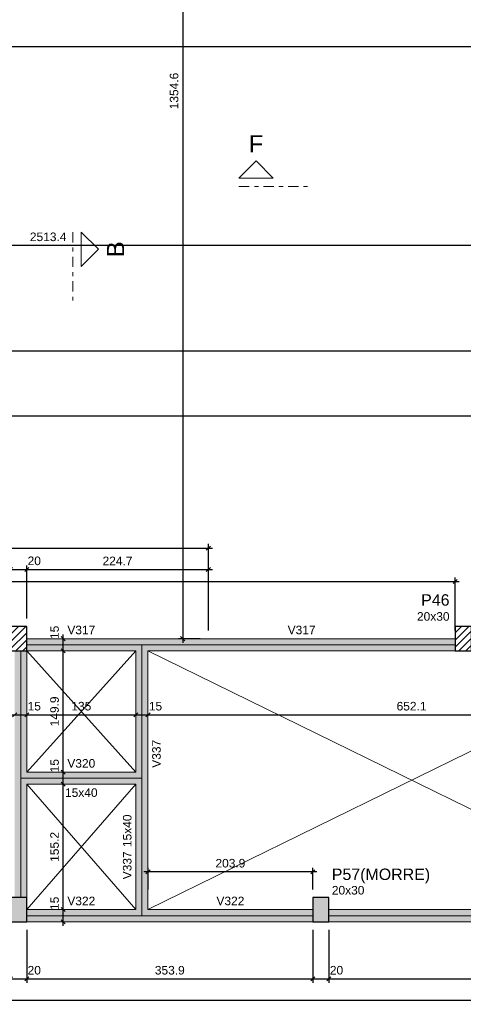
# Model space of a CAD drawing. Header units: millimetres. Extents: x 0 to 119, y 0 to 84.
# Tile 25 of 38: x 58 to 69, y 24 to 49. Entities that reach past the tile are written whole.
import ezdxf

# ---------------------------------------------------------------- set-up
doc = ezdxf.new("R2010")
doc.units = ezdxf.units.MM
doc.header["$MEASUREMENT"] = 0
doc.linetypes.add('DASHDOT', pattern=[2.54, 1.27, -0.635, 0, -0.635])
doc.linetypes.add('NULL', pattern=[0])
doc.layers.get('0').update_dxf_attribs({"lineweight": 18})
for name, color, linetype, lineweight in [('FO-Aberturas', 7, 'Continuous', 5), ('FO-Cortes', 9, 'DASHDOT', 5), ('FO-Cotas', 5, 'Continuous', 5), ('FO-Eixos', 5, 'Continuous', 5), ('FO-Hachura pilar que morre', 106, 'Continuous', 5), ('FO-Hachura pilar que passa', 19, 'Continuous', 5), ('FO-Hachura viga', 43, 'Continuous', 5), ('FO-Pilares', 4, 'Continuous', 30), ('FO-Textos das vigas', 7, 'Continuous', 5), ('FO-Textos dos pilares', 7, 'Continuous', 5), ('FO-Vigas', 1, 'Continuous', 20)]:
    doc.layers.add(name, color=color, linetype=linetype, lineweight=lineweight)
doc.styles.add('Arial', font='txt')
doc.dimstyles.new('UM_50.000000', dxfattribs={"dimtxt": 0.18, "dimasz": 0.1, "dimexe": 0.1, "dimexo": 0.2, "dimgap": 0, "dimtad": 1, "dimtih": 1, "dimtoh": 1, "dimdec": 1, "dimlfac": 50, "dimzin": 0, "dimdsep": 46, "dimtxsty": 'Standard', "dimcen": 0.09, "dimdle": 0.1, "dimadec": 1, "dimazin": 2, "dimtfac": 1, "dimtdec": 4, "dimtofl": 0, "dimtmove": 0, "dimatfit": 3, "dimfxl": 1, "dimtolj": 1, "dimarcsym": 0})

# ---------------------------------------------------------------- blocks, each defined once
blk = doc.blocks.new('_Oblique')
at = {"color": 0, "linetype": 'ByBlock', "lineweight": -2}
blk.add_line((-0.5, -0.5), (0.5, 0.5), dxfattribs=at)
blk = doc.blocks.new('*D20')
at = {"layer": 'Defpoints', "color": 0}
for p in [(58.348, 34.986), (57.948, 33.574), (58.348, 33.574)]:
    blk.add_point(p, dxfattribs=at)
at = {"layer": 'FO-Cotas', "color": 0, "lineweight": -2}
for p, q in [((57.948, 33.774), (57.948, 35.086)), ((58.348, 33.774), (58.348, 35.086)), ((57.848, 34.986), (58.448, 34.986))]:
    blk.add_line(p, q, dxfattribs=at)
at = {"layer": 'FO-Cotas', "color": 0, "lineweight": -2, "xscale": 0.1, "yscale": 0.1, "zscale": 0.1, "rotation": 180}
blk.add_blockref('_Oblique', (57.948, 34.986), dxfattribs=at)
at = {"layer": 'FO-Cotas', "color": 0, "lineweight": -2, "xscale": 0.1, "yscale": 0.1, "zscale": 0.1}
blk.add_blockref('_Oblique', (58.348, 34.986), dxfattribs=at)
at = {"layer": 'FO-Cotas', "color": 7, "insert": (58.533, 35.198), "char_height": 0.2118, "attachment_point": 5, "rotation": 0.0057, "style": 'Arial'}
blk.add_mtext('\\A1;20', dxfattribs=at)
blk = doc.blocks.new('*D21')
at = {"layer": 'Defpoints', "color": 0}
for p in [(62.841, 34.986), (58.348, 33.574), (62.841, 33.274)]:
    blk.add_point(p, dxfattribs=at)
at = {"layer": 'FO-Cotas', "color": 0, "lineweight": -2}
for p, q in [((58.348, 33.774), (58.348, 35.086)), ((62.841, 33.474), (62.841, 35.086)), ((58.248, 34.986), (62.941, 34.986))]:
    blk.add_line(p, q, dxfattribs=at)
at = {"layer": 'FO-Cotas', "color": 0, "lineweight": -2, "xscale": 0.1, "yscale": 0.1, "zscale": 0.1, "rotation": 180}
blk.add_blockref('_Oblique', (58.348, 34.986), dxfattribs=at)
at = {"layer": 'FO-Cotas', "color": 0, "lineweight": -2, "xscale": 0.1, "yscale": 0.1, "zscale": 0.1}
blk.add_blockref('_Oblique', (62.841, 34.986), dxfattribs=at)
at = {"layer": 'FO-Cotas', "color": 7, "insert": (60.594, 35.198), "char_height": 0.2118, "attachment_point": 5, "rotation": 0.0057, "style": 'Arial'}
blk.add_mtext('\\A1;224.7', dxfattribs=at)
blk = doc.blocks.new('*D23')
at = {"layer": 'Defpoints', "color": 0}
for p in [(28.054, 34.686), (68.95, 34.686), (68.95, 33.274)]:
    blk.add_point(p, dxfattribs=at)
at = {"layer": 'FO-Cotas', "color": 0, "lineweight": -2}
for p, q in [((27.954, 34.686), (69.05, 34.686)), ((68.95, 33.474), (68.95, 34.786))]:
    blk.add_line(p, q, dxfattribs=at)
at = {"layer": 'FO-Cotas', "color": 0, "lineweight": -2, "xscale": 0.1, "yscale": 0.1, "zscale": 0.1}
for p, rotation in [((28.054, 34.686), 179.9999999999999), ((68.95, 34.686), 359.9999999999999)]:
    blk.add_blockref('_Oblique', p, dxfattribs=dict(at, rotation=rotation))
at = {"layer": 'FO-Cotas', "color": 7, "insert": (48.502, 34.898), "char_height": 0.2118, "attachment_point": 5, "style": 'Arial'}
blk.add_mtext('\\A1;2044.8', dxfattribs=at)
blk = doc.blocks.new('*D34')
at = {"layer": 'Defpoints', "color": 0}
for p in [(62.841, 35.516), (28.054, 34.986), (62.841, 33.274)]:
    blk.add_point(p, dxfattribs=at)
at = {"layer": 'FO-Cotas', "color": 0, "lineweight": -2}
for p, q in [((28.054, 35.186), (28.054, 35.616)), ((62.841, 33.474), (62.841, 35.616)), ((27.954, 35.516), (62.941, 35.516))]:
    blk.add_line(p, q, dxfattribs=at)
at = {"layer": 'FO-Cotas', "color": 0, "lineweight": -2, "xscale": 0.1, "yscale": 0.1, "zscale": 0.1, "rotation": 180}
blk.add_blockref('_Oblique', (28.054, 35.516), dxfattribs=at)
at = {"layer": 'FO-Cotas', "color": 0, "lineweight": -2, "xscale": 0.1, "yscale": 0.1, "zscale": 0.1}
blk.add_blockref('_Oblique', (62.841, 35.516), dxfattribs=at)
at = {"layer": 'FO-Cotas', "color": 7, "insert": (45.447, 35.728), "char_height": 0.2118, "attachment_point": 5, "rotation": 0.0057, "style": 'Arial'}
blk.add_mtext('\\A1;1739.4', dxfattribs=at)
blk = doc.blocks.new('*D47')
at = {"layer": 'Defpoints', "color": 0}
for p in [(57.948, 26.272), (58.348, 26.272), (58.348, 24.86)]:
    blk.add_point(p, dxfattribs=at)
at = {"layer": 'FO-Cotas', "color": 0, "lineweight": -2}
for p, q in [((57.948, 26.072), (57.948, 24.76)), ((58.348, 26.072), (58.348, 24.76)), ((57.848, 24.86), (58.448, 24.86))]:
    blk.add_line(p, q, dxfattribs=at)
at = {"layer": 'FO-Cotas', "color": 0, "lineweight": -2, "xscale": 0.1, "yscale": 0.1, "zscale": 0.1, "rotation": 180}
blk.add_blockref('_Oblique', (57.948, 24.86), dxfattribs=at)
at = {"layer": 'FO-Cotas', "color": 0, "lineweight": -2, "xscale": 0.1, "yscale": 0.1, "zscale": 0.1}
blk.add_blockref('_Oblique', (58.348, 24.86), dxfattribs=at)
at = {"layer": 'FO-Cotas', "color": 7, "insert": (58.533, 25.072), "char_height": 0.2118, "attachment_point": 5, "rotation": 0.0057, "style": 'Arial'}
blk.add_mtext('\\A1;20', dxfattribs=at)
blk = doc.blocks.new('*D48')
at = {"layer": 'Defpoints', "color": 0}
for p in [(58.348, 26.272), (65.426, 26.272), (65.426, 24.86)]:
    blk.add_point(p, dxfattribs=at)
at = {"layer": 'FO-Cotas', "color": 0, "lineweight": -2}
for p, q in [((58.348, 26.072), (58.348, 24.76)), ((65.426, 26.072), (65.426, 24.76)), ((58.248, 24.86), (65.526, 24.86))]:
    blk.add_line(p, q, dxfattribs=at)
at = {"layer": 'FO-Cotas', "color": 0, "lineweight": -2, "xscale": 0.1, "yscale": 0.1, "zscale": 0.1, "rotation": 180}
blk.add_blockref('_Oblique', (58.348, 24.86), dxfattribs=at)
at = {"layer": 'FO-Cotas', "color": 0, "lineweight": -2, "xscale": 0.1, "yscale": 0.1, "zscale": 0.1}
blk.add_blockref('_Oblique', (65.426, 24.86), dxfattribs=at)
at = {"layer": 'FO-Cotas', "color": 7, "insert": (61.887, 25.072), "char_height": 0.2118, "attachment_point": 5, "style": 'Arial'}
blk.add_mtext('\\A1;353.9', dxfattribs=at)
blk = doc.blocks.new('*D49')
at = {"layer": 'Defpoints', "color": 0}
for p in [(65.426, 26.272), (65.826, 26.272), (65.826, 24.86)]:
    blk.add_point(p, dxfattribs=at)
at = {"layer": 'FO-Cotas', "color": 0, "lineweight": -2}
for p, q in [((65.426, 26.072), (65.426, 24.76)), ((65.826, 26.072), (65.826, 24.76)), ((65.326, 24.86), (65.926, 24.86))]:
    blk.add_line(p, q, dxfattribs=at)
at = {"layer": 'FO-Cotas', "color": 0, "lineweight": -2, "xscale": 0.1, "yscale": 0.1, "zscale": 0.1, "rotation": 180}
blk.add_blockref('_Oblique', (65.426, 24.86), dxfattribs=at)
at = {"layer": 'FO-Cotas', "color": 0, "lineweight": -2, "xscale": 0.1, "yscale": 0.1, "zscale": 0.1}
blk.add_blockref('_Oblique', (65.826, 24.86), dxfattribs=at)
at = {"layer": 'FO-Cotas', "color": 7, "insert": (66.012, 25.072), "char_height": 0.2118, "attachment_point": 5, "rotation": 0.0057, "style": 'Arial'}
blk.add_mtext('\\A1;20', dxfattribs=at)
blk = doc.blocks.new('*D50')
at = {"layer": 'Defpoints', "color": 0}
for p in [(65.826, 26.272), (74.29, 26.272), (74.29, 24.86)]:
    blk.add_point(p, dxfattribs=at)
at = {"layer": 'FO-Cotas', "color": 0, "lineweight": -2}
for p, q in [((65.826, 26.072), (65.826, 24.76)), ((74.29, 26.072), (74.29, 24.76)), ((65.726, 24.86), (74.39, 24.86))]:
    blk.add_line(p, q, dxfattribs=at)
at = {"layer": 'FO-Cotas', "color": 0, "lineweight": -2, "xscale": 0.1, "yscale": 0.1, "zscale": 0.1, "rotation": 180}
blk.add_blockref('_Oblique', (65.826, 24.86), dxfattribs=at)
at = {"layer": 'FO-Cotas', "color": 0, "lineweight": -2, "xscale": 0.1, "yscale": 0.1, "zscale": 0.1}
blk.add_blockref('_Oblique', (74.29, 24.86), dxfattribs=at)
at = {"layer": 'FO-Cotas', "color": 7, "insert": (70.058, 25.072), "char_height": 0.2118, "attachment_point": 5, "rotation": 0.0057, "style": 'Arial'}
blk.add_mtext('\\A1;423.2', dxfattribs=at)
blk = doc.blocks.new('*D54')
at = {"layer": 'Defpoints', "color": 0}
for p in [(15.31, 33.857), (84.611, 26.272), (84.611, 24.331)]:
    blk.add_point(p, dxfattribs=at)
at = {"layer": 'FO-Cotas', "color": 0, "lineweight": -2}
for p, q in [((15.31, 33.657), (15.31, 24.231)), ((84.611, 26.072), (84.611, 24.231)), ((15.21, 24.331), (84.711, 24.331))]:
    blk.add_line(p, q, dxfattribs=at)
at = {"layer": 'FO-Cotas', "color": 0, "lineweight": -2, "xscale": 0.1, "yscale": 0.1, "zscale": 0.1, "rotation": 180}
blk.add_blockref('_Oblique', (15.31, 24.331), dxfattribs=at)
at = {"layer": 'FO-Cotas', "color": 0, "lineweight": -2, "xscale": 0.1, "yscale": 0.1, "zscale": 0.1}
blk.add_blockref('_Oblique', (84.611, 24.331), dxfattribs=at)
at = {"layer": 'FO-Cotas', "color": 7, "insert": (49.961, 24.542), "char_height": 0.2118, "attachment_point": 5, "style": 'Arial'}
blk.add_mtext('\\A1;3465', dxfattribs=at)
blk = doc.blocks.new('*D116')
at = {"layer": 'Defpoints', "color": 0}
for p in [(58.048, 31.391), (58.348, 31.391), (58.348, 31.391)]:
    blk.add_point(p, dxfattribs=at)
at = {"layer": 'FO-Cotas', "color": 0, "lineweight": -2}
blk.add_line((57.948, 31.391), (58.448, 31.391), dxfattribs=at)
at = {"layer": 'FO-Cotas', "color": 0, "lineweight": -2, "xscale": 0.1, "yscale": 0.1, "zscale": 0.1, "rotation": 180}
blk.add_blockref('_Oblique', (58.048, 31.391), dxfattribs=at)
at = {"layer": 'FO-Cotas', "color": 0, "lineweight": -2, "xscale": 0.1, "yscale": 0.1, "zscale": 0.1}
blk.add_blockref('_Oblique', (58.348, 31.391), dxfattribs=at)
at = {"layer": 'FO-Cotas', "color": 7, "insert": (58.533, 31.603), "char_height": 0.2118, "attachment_point": 5, "rotation": 0.0057, "style": 'Arial'}
blk.add_mtext('\\A1;15', dxfattribs=at)
blk = doc.blocks.new('*D117')
at = {"layer": 'Defpoints', "color": 0}
for p in [(58.348, 31.391), (61.048, 31.391), (61.048, 31.391)]:
    blk.add_point(p, dxfattribs=at)
at = {"layer": 'FO-Cotas', "color": 0, "lineweight": -2}
blk.add_line((58.248, 31.391), (61.148, 31.391), dxfattribs=at)
at = {"layer": 'FO-Cotas', "color": 0, "lineweight": -2, "xscale": 0.1, "yscale": 0.1, "zscale": 0.1, "rotation": 180}
blk.add_blockref('_Oblique', (58.348, 31.391), dxfattribs=at)
at = {"layer": 'FO-Cotas', "color": 0, "lineweight": -2, "xscale": 0.1, "yscale": 0.1, "zscale": 0.1}
blk.add_blockref('_Oblique', (61.048, 31.391), dxfattribs=at)
at = {"layer": 'FO-Cotas', "color": 7, "insert": (59.698, 31.603), "char_height": 0.2118, "attachment_point": 5, "rotation": 0.0057, "style": 'Arial'}
blk.add_mtext('\\A1;135', dxfattribs=at)
blk = doc.blocks.new('*D118')
at = {"layer": 'Defpoints', "color": 0}
for p in [(61.048, 31.391), (61.348, 31.391), (61.348, 31.391)]:
    blk.add_point(p, dxfattribs=at)
at = {"layer": 'FO-Cotas', "color": 0, "lineweight": -2}
blk.add_line((60.948, 31.391), (61.448, 31.391), dxfattribs=at)
at = {"layer": 'FO-Cotas', "color": 0, "lineweight": -2, "xscale": 0.1, "yscale": 0.1, "zscale": 0.1, "rotation": 180}
blk.add_blockref('_Oblique', (61.048, 31.391), dxfattribs=at)
at = {"layer": 'FO-Cotas', "color": 0, "lineweight": -2, "xscale": 0.1, "yscale": 0.1, "zscale": 0.1}
blk.add_blockref('_Oblique', (61.348, 31.391), dxfattribs=at)
at = {"layer": 'FO-Cotas', "color": 7, "insert": (61.533, 31.603), "char_height": 0.2118, "attachment_point": 5, "rotation": 0.0057, "style": 'Arial'}
blk.add_mtext('\\A1;15', dxfattribs=at)
blk = doc.blocks.new('*D119')
at = {"layer": 'Defpoints', "color": 0}
for p in [(61.348, 31.391), (74.39, 31.391), (74.39, 31.391)]:
    blk.add_point(p, dxfattribs=at)
at = {"layer": 'FO-Cotas', "color": 0, "lineweight": -2}
blk.add_line((61.248, 31.391), (74.49, 31.391), dxfattribs=at)
at = {"layer": 'FO-Cotas', "color": 0, "lineweight": -2, "xscale": 0.1, "yscale": 0.1, "zscale": 0.1, "rotation": 180}
blk.add_blockref('_Oblique', (61.348, 31.391), dxfattribs=at)
at = {"layer": 'FO-Cotas', "color": 0, "lineweight": -2, "xscale": 0.1, "yscale": 0.1, "zscale": 0.1}
blk.add_blockref('_Oblique', (74.39, 31.391), dxfattribs=at)
at = {"layer": 'FO-Cotas', "color": 7, "insert": (67.869, 31.603), "char_height": 0.2118, "attachment_point": 5, "rotation": 0.0057, "style": 'Arial'}
blk.add_mtext('\\A1;652.1', dxfattribs=at)
blk = doc.blocks.new('*D184')
at = {"layer": 'Defpoints', "color": 0}
for p in [(59.248, 26.572), (59.248, 26.572), (59.248, 26.272)]:
    blk.add_point(p, dxfattribs=at)
at = {"layer": 'FO-Cotas', "color": 0, "lineweight": -2}
blk.add_line((59.248, 26.172), (59.248, 26.672), dxfattribs=at)
at = {"layer": 'FO-Cotas', "color": 0, "lineweight": -2, "xscale": 0.1, "yscale": 0.1, "zscale": 0.1}
for p, rotation in [((59.248, 26.572), 90), ((59.248, 26.272), 270)]:
    blk.add_blockref('_Oblique', p, dxfattribs=dict(at, rotation=rotation))
at = {"layer": 'FO-Cotas', "color": 7, "insert": (59.036, 26.729), "char_height": 0.2118, "attachment_point": 5, "rotation": 90, "style": 'Arial'}
blk.add_mtext('\\A1;15', dxfattribs=at)
blk = doc.blocks.new('*D185')
at = {"layer": 'Defpoints', "color": 0}
for p in [(59.248, 29.675), (59.248, 29.675), (59.248, 26.572)]:
    blk.add_point(p, dxfattribs=at)
at = {"layer": 'FO-Cotas', "color": 0, "lineweight": -2}
blk.add_line((59.248, 26.472), (59.248, 29.775), dxfattribs=at)
at = {"layer": 'FO-Cotas', "color": 0, "lineweight": -2, "xscale": 0.1, "yscale": 0.1, "zscale": 0.1}
for p, rotation in [((59.248, 29.675), 90), ((59.248, 26.572), 270)]:
    blk.add_blockref('_Oblique', p, dxfattribs=dict(at, rotation=rotation))
at = {"layer": 'FO-Cotas', "color": 7, "insert": (59.036, 28.124), "char_height": 0.2118, "attachment_point": 5, "rotation": 90, "style": 'Arial'}
blk.add_mtext('\\A1;155.2', dxfattribs=at)
blk = doc.blocks.new('*D186')
at = {"layer": 'Defpoints', "color": 0}
for p in [(59.248, 29.975), (59.248, 29.975), (59.248, 29.675)]:
    blk.add_point(p, dxfattribs=at)
at = {"layer": 'FO-Cotas', "color": 0, "lineweight": -2}
blk.add_line((59.248, 29.575), (59.248, 30.075), dxfattribs=at)
at = {"layer": 'FO-Cotas', "color": 0, "lineweight": -2, "xscale": 0.1, "yscale": 0.1, "zscale": 0.1}
for p, rotation in [((59.248, 29.975), 90), ((59.248, 29.675), 270)]:
    blk.add_blockref('_Oblique', p, dxfattribs=dict(at, rotation=rotation))
at = {"layer": 'FO-Cotas', "color": 7, "insert": (59.036, 30.133), "char_height": 0.2118, "attachment_point": 5, "rotation": 90, "style": 'Arial'}
blk.add_mtext('\\A1;15', dxfattribs=at)
blk = doc.blocks.new('*D187')
at = {"layer": 'Defpoints', "color": 0}
for p in [(59.248, 32.974), (59.248, 32.974), (59.248, 29.975)]:
    blk.add_point(p, dxfattribs=at)
at = {"layer": 'FO-Cotas', "color": 0, "lineweight": -2}
blk.add_line((59.248, 29.875), (59.248, 33.074), dxfattribs=at)
at = {"layer": 'FO-Cotas', "color": 0, "lineweight": -2, "xscale": 0.1, "yscale": 0.1, "zscale": 0.1}
for p, rotation in [((59.248, 32.974), 90), ((59.248, 29.975), 270)]:
    blk.add_blockref('_Oblique', p, dxfattribs=dict(at, rotation=rotation))
at = {"layer": 'FO-Cotas', "color": 7, "insert": (59.036, 31.475), "char_height": 0.2118, "attachment_point": 5, "rotation": 90, "style": 'Arial'}
blk.add_mtext('\\A1;149.9', dxfattribs=at)
blk = doc.blocks.new('*D188')
at = {"layer": 'Defpoints', "color": 0}
for p in [(59.248, 33.274), (59.248, 33.274), (59.248, 32.974)]:
    blk.add_point(p, dxfattribs=at)
at = {"layer": 'FO-Cotas', "color": 0, "lineweight": -2}
blk.add_line((59.248, 32.874), (59.248, 33.374), dxfattribs=at)
at = {"layer": 'FO-Cotas', "color": 0, "lineweight": -2, "xscale": 0.1, "yscale": 0.1, "zscale": 0.1}
for p, rotation in [((59.248, 33.274), 90), ((59.248, 32.974), 270)]:
    blk.add_blockref('_Oblique', p, dxfattribs=dict(at, rotation=rotation))
at = {"layer": 'FO-Cotas', "color": 7, "insert": (59.036, 33.431), "char_height": 0.2118, "attachment_point": 5, "rotation": 90, "style": 'Arial'}
blk.add_mtext('\\A1;15', dxfattribs=at)
blk = doc.blocks.new('*D202')
at = {"layer": 'Defpoints', "color": 0}
for p in [(33.744, 43.001), (33.744, 42.365), (84.011, 42.365)]:
    blk.add_point(p, dxfattribs=at)
at = {"layer": 'FO-Cotas', "color": 0, "lineweight": -2}
for p, q in [((84.111, 43.001), (33.644, 43.001)), ((33.744, 42.565), (33.744, 43.101)), ((84.011, 42.565), (84.011, 43.101))]:
    blk.add_line(p, q, dxfattribs=at)
at = {"layer": 'FO-Cotas', "color": 0, "lineweight": -2, "xscale": 0.1, "yscale": 0.1, "zscale": 0.1, "rotation": 180}
blk.add_blockref('_Oblique', (33.744, 43.001), dxfattribs=at)
at = {"layer": 'FO-Cotas', "color": 0, "lineweight": -2, "xscale": 0.1, "yscale": 0.1, "zscale": 0.1}
blk.add_blockref('_Oblique', (84.011, 43.001), dxfattribs=at)
at = {"layer": 'FO-Cotas', "color": 7, "insert": (58.877, 43.212), "char_height": 0.2118, "attachment_point": 5, "rotation": 0.0057, "style": 'Arial'}
blk.add_mtext('\\A1;2513.4', dxfattribs=at)
blk = doc.blocks.new('*D203')
at = {"layer": 'Defpoints', "color": 0}
for p in [(33.744, 40.383), (33.744, 39.747), (74.29, 39.747)]:
    blk.add_point(p, dxfattribs=at)
at = {"layer": 'FO-Cotas', "color": 0, "lineweight": -2}
for p, q in [((33.744, 39.947), (33.744, 40.483)), ((74.29, 39.947), (74.29, 40.483)), ((74.39, 40.383), (33.644, 40.383))]:
    blk.add_line(p, q, dxfattribs=at)
at = {"layer": 'FO-Cotas', "color": 0, "lineweight": -2, "xscale": 0.1, "yscale": 0.1, "zscale": 0.1, "rotation": 180}
blk.add_blockref('_Oblique', (33.744, 40.383), dxfattribs=at)
at = {"layer": 'FO-Cotas', "color": 0, "lineweight": -2, "xscale": 0.1, "yscale": 0.1, "zscale": 0.1}
blk.add_blockref('_Oblique', (74.29, 40.383), dxfattribs=at)
at = {"layer": 'FO-Cotas', "color": 7, "insert": (54.017, 40.594), "char_height": 0.2118, "attachment_point": 5, "rotation": 0.0057, "style": 'Arial'}
blk.add_mtext('\\A1;2027.3', dxfattribs=at)
blk = doc.blocks.new('*D212')
at = {"layer": 'Defpoints', "color": 0}
for p in [(61.348, 27.507), (61.348, 26.872), (65.426, 26.872)]:
    blk.add_point(p, dxfattribs=at)
at = {"layer": 'FO-Cotas', "color": 0, "lineweight": -2}
for p, q in [((61.348, 27.072), (61.348, 27.607)), ((65.426, 27.072), (65.426, 27.607)), ((65.526, 27.507), (61.248, 27.507))]:
    blk.add_line(p, q, dxfattribs=at)
at = {"layer": 'FO-Cotas', "color": 0, "lineweight": -2, "xscale": 0.1, "yscale": 0.1, "zscale": 0.1, "rotation": 180}
blk.add_blockref('_Oblique', (61.348, 27.507), dxfattribs=at)
at = {"layer": 'FO-Cotas', "color": 0, "lineweight": -2, "xscale": 0.1, "yscale": 0.1, "zscale": 0.1}
blk.add_blockref('_Oblique', (65.426, 27.507), dxfattribs=at)
at = {"layer": 'FO-Cotas', "color": 7, "insert": (63.387, 27.719), "char_height": 0.2118, "attachment_point": 5, "style": 'Arial'}
blk.add_mtext('\\A1;203.9', dxfattribs=at)
blk = doc.blocks.new('*D223')
at = {"layer": 'Defpoints', "color": 0}
for p in [(74.09, 47.923), (33.744, 47.287), (74.09, 47.287)]:
    blk.add_point(p, dxfattribs=at)
at = {"layer": 'FO-Cotas', "color": 0, "lineweight": -2}
for p, q in [((33.744, 47.487), (33.744, 48.023)), ((74.09, 47.487), (74.09, 48.023)), ((33.644, 47.923), (74.19, 47.923))]:
    blk.add_line(p, q, dxfattribs=at)
at = {"layer": 'FO-Cotas', "color": 0, "lineweight": -2, "xscale": 0.1, "yscale": 0.1, "zscale": 0.1, "rotation": 180}
blk.add_blockref('_Oblique', (33.744, 47.923), dxfattribs=at)
at = {"layer": 'FO-Cotas', "color": 0, "lineweight": -2, "xscale": 0.1, "yscale": 0.1, "zscale": 0.1}
blk.add_blockref('_Oblique', (74.09, 47.923), dxfattribs=at)
at = {"layer": 'FO-Cotas', "color": 7, "insert": (53.917, 48.134), "char_height": 0.2118, "attachment_point": 5, "rotation": 0.0057, "style": 'Arial'}
blk.add_mtext('\\A1;2017.3', dxfattribs=at)
blk = doc.blocks.new('*D225')
at = {"layer": 'Defpoints', "color": 0}
for p in [(79.47, 38.787), (28.054, 38.152), (79.47, 38.152)]:
    blk.add_point(p, dxfattribs=at)
at = {"layer": 'FO-Cotas', "color": 0, "lineweight": -2}
for p, q in [((27.954, 38.787), (79.57, 38.787)), ((28.054, 38.352), (28.054, 38.887)), ((79.47, 38.352), (79.47, 38.887))]:
    blk.add_line(p, q, dxfattribs=at)
at = {"layer": 'FO-Cotas', "color": 0, "lineweight": -2, "xscale": 0.1, "yscale": 0.1, "zscale": 0.1, "rotation": 180}
blk.add_blockref('_Oblique', (28.054, 38.787), dxfattribs=at)
at = {"layer": 'FO-Cotas', "color": 0, "lineweight": -2, "xscale": 0.1, "yscale": 0.1, "zscale": 0.1}
blk.add_blockref('_Oblique', (79.47, 38.787), dxfattribs=at)
at = {"layer": 'FO-Cotas', "color": 7, "insert": (53.762, 38.999), "char_height": 0.2118, "attachment_point": 5, "rotation": 0.0057, "style": 'Arial'}
blk.add_mtext('\\A1;2570.8', dxfattribs=at)
blk = doc.blocks.new('*D228')
at = {"layer": 'Defpoints', "color": 0}
for p in [(62.841, 60.366), (62.206, 33.274), (62.841, 33.274)]:
    blk.add_point(p, dxfattribs=at)
at = {"layer": 'FO-Cotas', "color": 0, "lineweight": -2}
for p, q in [((62.206, 60.466), (62.206, 33.174)), ((62.641, 60.366), (62.106, 60.366)), ((62.641, 33.274), (62.106, 33.274))]:
    blk.add_line(p, q, dxfattribs=at)
at = {"layer": 'FO-Cotas', "color": 0, "lineweight": -2, "xscale": 0.1, "yscale": 0.1, "zscale": 0.1}
for p, rotation in [((62.206, 60.366), 90), ((62.206, 33.274), 270)]:
    blk.add_blockref('_Oblique', p, dxfattribs=dict(at, rotation=rotation))
at = {"layer": 'FO-Cotas', "color": 7, "insert": (61.994, 46.82), "char_height": 0.2118, "attachment_point": 5, "rotation": 90, "style": 'Arial'}
blk.add_mtext('\\A1;1354.6', dxfattribs=at)

msp = doc.modelspace()

# ---------------------------------------------------------------- hatches: boundary and pattern name
at = {"layer": 'FO-Hachura pilar que morre', "linetype": 'Continuous'}
for points in [[(57.9476, 26.272), (58.1476, 26.272), (58.3476, 26.272), (58.3476, 26.572), (58.3476, 26.872), (58.1476, 26.872), (57.9476, 26.872), (57.9476, 26.572)], [(65.4264, 26.272), (65.6264, 26.272), (65.8264, 26.272), (65.8264, 26.572), (65.8264, 26.872), (65.6264, 26.872), (65.4264, 26.872), (65.4264, 26.572)]]:
    msp.add_hatch(color=106, dxfattribs=at).paths.add_polyline_path(points)
at = {"layer": 'FO-Hachura pilar que passa', "linetype": 'Continuous'}
h = msp.add_hatch(dxfattribs=at)
h.set_pattern_fill('ANSI31', color=19, style=0)
h.paths.add_polyline_path([(57.9476, 32.9742), (58.1476, 32.9742), (58.3476, 32.9742), (58.3476, 33.2742), (58.3476, 33.5742), (58.1476, 33.5742), (57.9476, 33.5742), (57.9476, 33.2742)])
h = msp.add_hatch(dxfattribs=at)
h.set_pattern_fill('ANSI31', color=19, style=0)
h.paths.add_polyline_path([(68.9502, 32.9742), (69.1502, 32.9742), (69.3502, 32.9742), (69.3502, 33.2742), (69.3502, 33.5742), (69.1502, 33.5742), (68.9502, 33.5742), (68.9502, 33.2742)])
at = {"layer": 'FO-Hachura viga', "linetype": 'Continuous'}
for points in [[(61.1974, 33.1244), (61.1974, 33.1244), (61.1974, 33.2744), (58.3474, 33.2744), (58.3474, 32.9744), (61.0474, 32.9744), (61.1974, 33.1244)], [(61.3474, 32.9744), (61.3474, 32.9744), (61.1974, 33.1244), (61.0474, 32.9744), (61.0474, 29.9754), (61.1974, 29.8254), (61.3474, 29.8254), (61.3474, 32.9744)], [(68.9502, 33.2744), (68.9502, 33.2744), (61.1974, 33.2744), (61.1974, 33.1244), (61.3474, 32.9744), (68.9502, 32.9744), (68.9502, 33.2744)], [(58.3474, 29.9754), (58.3474, 29.9754), (58.3474, 32.9744), (58.0474, 32.9744), (58.0474, 29.8254), (58.1974, 29.8254), (58.3474, 29.9754)], [(61.1974, 29.8254), (61.1974, 29.8254), (61.0474, 29.9754), (58.3474, 29.9754), (58.1974, 29.8254), (58.3474, 29.6754), (61.0474, 29.6754), (61.1974, 29.8254)], [(58.3474, 29.6754), (58.3474, 29.6754), (58.1974, 29.8254), (58.0474, 29.8254), (58.0474, 26.872), (58.3474, 26.872), (58.3474, 29.6754)], [(61.3474, 26.572), (61.3474, 26.572), (61.3474, 29.8254), (61.1974, 29.8254), (61.0474, 29.6754), (61.0474, 26.572), (61.1974, 26.422), (61.3474, 26.572)], [(61.1974, 26.422), (61.1974, 26.422), (61.0474, 26.572), (58.3474, 26.572), (58.3474, 26.272), (61.1974, 26.272), (61.1974, 26.422)], [(65.4264, 26.572), (65.4264, 26.572), (61.3474, 26.572), (61.1974, 26.422), (61.1974, 26.272), (65.4264, 26.272), (65.4264, 26.572)], [(74.2902, 26.572), (74.2902, 26.572), (65.8264, 26.572), (65.8264, 26.2722), (74.2902, 26.2722), (74.2902, 26.572)]]:
    msp.add_hatch(color=43, dxfattribs=at).paths.add_polyline_path(points)

# ---------------------------------------------------------------- linework, layer by layer
at = {"layer": 'FO-Aberturas'}
for p, q in [((58.3476, 29.9752), (61.0476, 32.9742)), ((61.0476, 29.9752), (58.3476, 32.9742)), ((61.3476, 32.9742), (74.2906, 26.6212)), ((61.3476, 26.5722), (74.3906, 32.9742)), ((58.3476, 26.5722), (61.0476, 29.6752)), ((61.0476, 26.5722), (58.3476, 29.6752))]:
    msp.add_line(p, q, dxfattribs=at)
at = {"layer": 'FO-Cortes', "ltscale": 0.2}
for p, q in [((63.5994, 44.4561), (65.2938, 44.4561)), ((59.4853, 43.3294), (59.4853, 41.635))]:
    msp.add_line(p, q, dxfattribs=at)
at = {"layer": 'FO-Cortes', "linetype": 'Continuous', "ltscale": 0.2}
for points in [[(63.5994, 44.6679), (64.4466, 44.6679), (64.023, 45.0915), (63.5994, 44.6679)], [(59.6971, 43.3294), (59.6971, 42.4822), (60.1207, 42.9058), (59.6971, 43.3294)]]:
    msp.add_lwpolyline(points, close=True, dxfattribs=at)
at = {"layer": 'FO-Eixos'}
for p, q in [((58.3476, 33.1242), (61.1976, 33.1242)), ((61.1976, 29.8254), (61.1976, 33.1242)), ((61.1976, 33.1242), (68.9502, 33.1242)), ((58.1976, 29.8254), (58.1976, 32.9742)), ((58.1976, 29.8254), (61.1976, 29.8254)), ((58.1976, 26.872), (58.1976, 29.8254)), ((61.1976, 26.422), (61.1976, 29.8254)), ((58.3476, 26.422), (61.1976, 26.422)), ((61.1976, 26.422), (65.4264, 26.422)), ((65.8264, 26.422), (74.2902, 26.422))]:
    msp.add_line(p, q, dxfattribs=at)
at = {"layer": 'FO-Pilares'}
for points in [[(57.9476, 32.9742), (58.1476, 32.9742), (58.3476, 32.9742), (58.3476, 33.2742), (58.3476, 33.5742), (58.1476, 33.5742), (57.9476, 33.5742), (57.9476, 33.2742), (57.9476, 32.9742)], [(68.9502, 32.9742), (69.1502, 32.9742), (69.3502, 32.9742), (69.3502, 33.2742), (69.3502, 33.5742), (69.1502, 33.5742), (68.9502, 33.5742), (68.9502, 33.2742), (68.9502, 32.9742)], [(57.9476, 26.272), (58.1476, 26.272), (58.3476, 26.272), (58.3476, 26.572), (58.3476, 26.872), (58.1476, 26.872), (57.9476, 26.872), (57.9476, 26.572), (57.9476, 26.272)], [(65.4264, 26.272), (65.6264, 26.272), (65.8264, 26.272), (65.8264, 26.572), (65.8264, 26.872), (65.6264, 26.872), (65.4264, 26.872), (65.4264, 26.572), (65.4264, 26.272)]]:
    msp.add_lwpolyline(points, close=True, dxfattribs=at)
at = {"layer": 'FO-Vigas'}
for p, q in [((58.3476, 33.2742), (61.1976, 33.2742)), ((61.1976, 33.2742), (68.9502, 33.2742)), ((58.3476, 29.9754), (58.3476, 32.9742)), ((58.3476, 32.9742), (61.0476, 32.9742)), ((61.0476, 29.9754), (61.0476, 32.9742)), ((61.3476, 29.8254), (61.3476, 32.9742)), ((61.3476, 32.9742), (68.9502, 32.9742)), ((58.3476, 29.9754), (61.0476, 29.9754)), ((61.3476, 26.572), (61.3476, 29.8254)), ((58.3476, 29.6754), (61.0476, 29.6754)), ((58.3476, 26.872), (58.3476, 29.6754)), ((61.0476, 26.572), (61.0476, 29.6754)), ((58.3476, 26.572), (61.0476, 26.572)), ((61.3476, 26.572), (65.4264, 26.572)), ((65.8264, 26.572), (74.2902, 26.572)), ((58.3476, 26.272), (61.1976, 26.272)), ((61.1976, 26.272), (65.4264, 26.272)), ((65.8264, 26.272), (74.2902, 26.272))]:
    msp.add_line(p, q, dxfattribs=at)

# ---------------------------------------------------------------- texts
at = {"layer": 'FO-Cortes', "linetype": 'NULL', "ltscale": 0.2, "insert": (64.0226, 45.303), "char_height": 0.4236, "width": 0.708574, "attachment_point": 8, "line_spacing_factor": 0.798, "style": 'Arial'}
msp.add_mtext('F', dxfattribs=at)
at = {"layer": 'FO-Cortes', "linetype": 'NULL', "ltscale": 0.2, "insert": (60.756, 42.9062), "char_height": 0.4236, "width": 0.773711, "attachment_point": 8, "rotation": 90.00021, "line_spacing_factor": 0.798, "style": 'Arial'}
msp.add_mtext('B', dxfattribs=at)
at = {"layer": 'FO-Textos das vigas', "linetype": 'NULL', "char_height": 0.2118, "attachment_point": 8, "line_spacing_factor": 0.798, "style": 'Arial'}
for s, insert, width in [('V317', (59.6976, 33.3801), 1.354561), ('V317', (65.1486, 33.3801), 1.354561), ('V320', (59.6976, 30.0811), 1.354561), ('15x40', (59.6976, 29.3581), 1.580273), ('V322', (59.6976, 26.6781), 1.354561), ('V322', (63.3866, 26.6781), 1.354561)]:
    msp.add_mtext(s, dxfattribs=dict(at, insert=insert, width=width))
at = {"layer": 'FO-Textos das vigas', "linetype": 'NULL', "char_height": 0.2118, "rotation": 90.00021, "line_spacing_factor": 0.798, "style": 'Arial'}
for s, insert, width, attachment_point in [('V337', (61.6657, 30.0812), 1.354561, 7), ('15x40', (60.9417, 28.1192), 1.580273, 7), ('V337', (60.9417, 28.0132), 1.354561, 9)]:
    msp.add_mtext(s, dxfattribs=dict(at, insert=insert, width=width, attachment_point=attachment_point))
at = {"layer": 'FO-Textos dos pilares', "linetype": 'NULL', "line_spacing_factor": 0.798, "style": 'Arial'}
for s, insert, char_height, width, attachment_point in [('P46', (68.8096, 34.0864), 0.2824, 1.387852, 9), ('20x30', (68.8096, 33.7151), 0.2118, 1.580273, 9), ('P57(MORRE)', (65.8966, 27.2202), 0.2824, 4.810635, 7), ('20x30', (65.8966, 26.9431), 0.2118, 1.580273, 7)]:
    msp.add_mtext(s, dxfattribs=dict(at, insert=insert, char_height=char_height, width=width, attachment_point=attachment_point))

# ---------------------------------------------------------------- dimensions: what is measured, and where the dimension line sits
at = {"layer": 'FO-Cotas'}
for base, p1, p2, override, picture, middle in [((62.2058, 33.2742), (62.8412, 60.3658), (62.8412, 33.2742), {"dimtxt": 0.2118, "dimasz": 0.1, "dimexe": 0.1, "dimexo": 0.2, "dimtad": 1, "dimtih": 0, "dimtoh": 0, "dimdec": 1, "dimlfac": 50, "dimzin": 8, "dimtxsty": 'Arial', "dimblk": 'Oblique', "dimblk1": 'Oblique', "dimblk2": 'Oblique', "dimsah": 1, "dimdle": 0.1, "dimse1": 0, "dimse2": 0, "dimclrt": 7, "dimadec": 1, "dimazin": 3, "dimtmove": 2, "dimldrblk": 'Oblique'}, '*D228', (61.994, 46.82)), ((59.2476, 33.2742), (59.2476, 32.9742), (59.2476, 33.2742), {"dimtxt": 0.2118, "dimasz": 0.1, "dimexe": 0.1, "dimexo": 0.2, "dimtad": 1, "dimtih": 0, "dimtoh": 0, "dimdec": 1, "dimlfac": 50, "dimzin": 8, "dimtxsty": 'Arial', "dimblk": 'Oblique', "dimblk1": 'Oblique', "dimblk2": 'Oblique', "dimsah": 1, "dimdle": 0.1, "dimse1": 1, "dimse2": 1, "dimclrt": 7, "dimadec": 1, "dimazin": 3, "dimtmove": 2, "dimldrblk": 'Oblique'}, '*D188', (59.0358, 33.4315)), ((59.2476, 32.9742), (59.2476, 29.9754), (59.2476, 32.9742), {"dimtxt": 0.2118, "dimasz": 0.1, "dimexe": 0.1, "dimexo": 0.2, "dimtad": 1, "dimtih": 0, "dimtoh": 0, "dimdec": 1, "dimlfac": 50, "dimzin": 8, "dimtxsty": 'Arial', "dimblk": 'Oblique', "dimblk1": 'Oblique', "dimblk2": 'Oblique', "dimsah": 1, "dimdle": 0.1, "dimse1": 1, "dimse2": 1, "dimclrt": 7, "dimadec": 1, "dimazin": 3, "dimtmove": 2, "dimldrblk": 'Oblique'}, '*D187', (59.0358, 31.4748)), ((59.2476, 29.9754), (59.2476, 29.6754), (59.2476, 29.9754), {"dimtxt": 0.2118, "dimasz": 0.1, "dimexe": 0.1, "dimexo": 0.2, "dimtad": 1, "dimtih": 0, "dimtoh": 0, "dimdec": 1, "dimlfac": 50, "dimzin": 8, "dimtxsty": 'Arial', "dimblk": 'Oblique', "dimblk1": 'Oblique', "dimblk2": 'Oblique', "dimsah": 1, "dimdle": 0.1, "dimse1": 1, "dimse2": 1, "dimclrt": 7, "dimadec": 1, "dimazin": 3, "dimtmove": 2, "dimldrblk": 'Oblique'}, '*D186', (59.0358, 30.1327)), ((59.2476, 29.6754), (59.2476, 26.572), (59.2476, 29.6754), {"dimtxt": 0.2118, "dimasz": 0.1, "dimexe": 0.1, "dimexo": 0.2, "dimtad": 1, "dimtih": 0, "dimtoh": 0, "dimdec": 1, "dimlfac": 50, "dimzin": 8, "dimtxsty": 'Arial', "dimblk": 'Oblique', "dimblk1": 'Oblique', "dimblk2": 'Oblique', "dimsah": 1, "dimdle": 0.1, "dimse1": 1, "dimse2": 1, "dimclrt": 7, "dimadec": 1, "dimazin": 3, "dimtmove": 2, "dimldrblk": 'Oblique'}, '*D185', (59.0358, 28.1237)), ((59.2476, 26.572), (59.2476, 26.272), (59.2476, 26.572), {"dimtxt": 0.2118, "dimasz": 0.1, "dimexe": 0.1, "dimexo": 0.2, "dimtad": 1, "dimtih": 0, "dimtoh": 0, "dimdec": 1, "dimlfac": 50, "dimzin": 8, "dimtxsty": 'Arial', "dimblk": 'Oblique', "dimblk1": 'Oblique', "dimblk2": 'Oblique', "dimsah": 1, "dimdle": 0.1, "dimse1": 1, "dimse2": 1, "dimclrt": 7, "dimadec": 1, "dimazin": 3, "dimtmove": 2, "dimldrblk": 'Oblique'}, '*D184', (59.0358, 26.7293))]:
    dim = msp.add_linear_dim(base=base, p1=p1, p2=p2, angle=90, dimstyle='UM_50.000000', override=override, dxfattribs=at)
    dim.commit()
    dim.dimension.update_dxf_attribs({"geometry": picture, "text_midpoint": middle, "dimtype": 160, "text_rotation": 90})
for base, p1, p2, override, picture, middle in [((74.0902, 47.9226), (33.7436, 47.2872), (74.0902, 47.2872), {"dimtxt": 0.2118, "dimasz": 0.1, "dimexe": 0.1, "dimexo": 0.2, "dimtad": 1, "dimtih": 0, "dimtoh": 0, "dimdec": 1, "dimlfac": 50, "dimzin": 8, "dimtxsty": 'Arial', "dimblk": 'Oblique', "dimblk1": 'Oblique', "dimblk2": 'Oblique', "dimsah": 1, "dimdle": 0.1, "dimse1": 0, "dimse2": 0, "dimclrt": 7, "dimadec": 1, "dimazin": 3, "dimtmove": 2, "dimldrblk": 'Oblique'}, '*D223', (53.9169, 48.1344)), ((33.7436, 43.0006), (84.0108, 42.3652), (33.7436, 42.3652), {"dimtxt": 0.2118, "dimasz": 0.1, "dimexe": 0.1, "dimexo": 0.2, "dimtad": 1, "dimtih": 0, "dimtoh": 0, "dimdec": 1, "dimlfac": 50, "dimzin": 8, "dimtxsty": 'Arial', "dimblk": 'Oblique', "dimblk1": 'Oblique', "dimblk2": 'Oblique', "dimsah": 1, "dimdle": 0.1, "dimse1": 0, "dimse2": 0, "dimclrt": 7, "dimadec": 1, "dimazin": 3, "dimtmove": 2, "dimldrblk": 'Oblique'}, '*D202', (58.8772, 43.2124)), ((33.7436, 40.3826), (74.2902, 39.7472), (33.7436, 39.7472), {"dimtxt": 0.2118, "dimasz": 0.1, "dimexe": 0.1, "dimexo": 0.2, "dimtad": 1, "dimtih": 0, "dimtoh": 0, "dimdec": 1, "dimlfac": 50, "dimzin": 8, "dimtxsty": 'Arial', "dimblk": 'Oblique', "dimblk1": 'Oblique', "dimblk2": 'Oblique', "dimsah": 1, "dimdle": 0.1, "dimse1": 0, "dimse2": 0, "dimclrt": 7, "dimadec": 1, "dimazin": 3, "dimtmove": 2, "dimldrblk": 'Oblique'}, '*D203', (54.0169, 40.5944)), ((79.4702, 38.7874), (28.0536, 38.152), (79.4702, 38.152), {"dimtxt": 0.2118, "dimasz": 0.1, "dimexe": 0.1, "dimexo": 0.2, "dimtad": 1, "dimtih": 0, "dimtoh": 0, "dimdec": 1, "dimlfac": 50, "dimzin": 8, "dimtxsty": 'Arial', "dimblk": 'Oblique', "dimblk1": 'Oblique', "dimblk2": 'Oblique', "dimsah": 1, "dimdle": 0.1, "dimse1": 0, "dimse2": 0, "dimclrt": 7, "dimadec": 1, "dimazin": 3, "dimtmove": 2, "dimldrblk": 'Oblique'}, '*D225', (53.7619, 38.9992)), ((62.8412, 35.5157), (28.0536, 34.9862), (62.8412, 33.2742), {"dimtxt": 0.2118, "dimasz": 0.1, "dimexe": 0.1, "dimexo": 0.2, "dimtad": 1, "dimtih": 0, "dimtoh": 0, "dimdec": 1, "dimlfac": 50, "dimzin": 8, "dimtxsty": 'Arial', "dimblk": 'Oblique', "dimblk1": 'Oblique', "dimblk2": 'Oblique', "dimsah": 1, "dimdle": 0.1, "dimse1": 0, "dimse2": 0, "dimclrt": 7, "dimadec": 1, "dimazin": 3, "dimtmove": 2, "dimldrblk": 'Oblique'}, '*D34', (45.4474, 35.7275)), ((58.3476, 34.9862), (57.9476, 33.5742), (58.3476, 33.5742), {"dimtxt": 0.2118, "dimasz": 0.1, "dimexe": 0.1, "dimexo": 0.2, "dimtad": 1, "dimtih": 0, "dimtoh": 0, "dimdec": 1, "dimlfac": 50, "dimzin": 8, "dimtxsty": 'Arial', "dimblk": 'Oblique', "dimblk1": 'Oblique', "dimblk2": 'Oblique', "dimsah": 1, "dimdle": 0.1, "dimse1": 0, "dimse2": 0, "dimclrt": 7, "dimadec": 1, "dimazin": 3, "dimtmove": 2, "dimldrblk": 'Oblique'}, '*D20', (58.5329, 35.198)), ((62.8412, 34.9862), (58.3476, 33.5742), (62.8412, 33.2742), {"dimtxt": 0.2118, "dimasz": 0.1, "dimexe": 0.1, "dimexo": 0.2, "dimtad": 1, "dimtih": 0, "dimtoh": 0, "dimdec": 1, "dimlfac": 50, "dimzin": 8, "dimtxsty": 'Arial', "dimblk": 'Oblique', "dimblk1": 'Oblique', "dimblk2": 'Oblique', "dimsah": 1, "dimdle": 0.1, "dimse1": 0, "dimse2": 0, "dimclrt": 7, "dimadec": 1, "dimazin": 3, "dimtmove": 2, "dimldrblk": 'Oblique'}, '*D21', (60.5944, 35.198)), ((58.3476, 31.3912), (58.0476, 31.3912), (58.3476, 31.3912), {"dimtxt": 0.2118, "dimasz": 0.1, "dimexe": 0.1, "dimexo": 0.2, "dimtad": 1, "dimtih": 0, "dimtoh": 0, "dimdec": 1, "dimlfac": 50, "dimzin": 8, "dimtxsty": 'Arial', "dimblk": 'Oblique', "dimblk1": 'Oblique', "dimblk2": 'Oblique', "dimsah": 1, "dimdle": 0.1, "dimse1": 1, "dimse2": 1, "dimclrt": 7, "dimadec": 1, "dimazin": 3, "dimtmove": 2, "dimldrblk": 'Oblique'}, '*D116', (58.5329, 31.603)), ((61.0476, 31.3912), (58.3476, 31.3912), (61.0476, 31.3912), {"dimtxt": 0.2118, "dimasz": 0.1, "dimexe": 0.1, "dimexo": 0.2, "dimtad": 1, "dimtih": 0, "dimtoh": 0, "dimdec": 1, "dimlfac": 50, "dimzin": 8, "dimtxsty": 'Arial', "dimblk": 'Oblique', "dimblk1": 'Oblique', "dimblk2": 'Oblique', "dimsah": 1, "dimdle": 0.1, "dimse1": 1, "dimse2": 1, "dimclrt": 7, "dimadec": 1, "dimazin": 3, "dimtmove": 2, "dimldrblk": 'Oblique'}, '*D117', (59.6976, 31.603)), ((61.3476, 31.3912), (61.0476, 31.3912), (61.3476, 31.3912), {"dimtxt": 0.2118, "dimasz": 0.1, "dimexe": 0.1, "dimexo": 0.2, "dimtad": 1, "dimtih": 0, "dimtoh": 0, "dimdec": 1, "dimlfac": 50, "dimzin": 8, "dimtxsty": 'Arial', "dimblk": 'Oblique', "dimblk1": 'Oblique', "dimblk2": 'Oblique', "dimsah": 1, "dimdle": 0.1, "dimse1": 1, "dimse2": 1, "dimclrt": 7, "dimadec": 1, "dimazin": 3, "dimtmove": 2, "dimldrblk": 'Oblique'}, '*D118', (61.5329, 31.603)), ((74.3902, 31.3912), (61.3476, 31.3912), (74.3902, 31.3912), {"dimtxt": 0.2118, "dimasz": 0.1, "dimexe": 0.1, "dimexo": 0.2, "dimtad": 1, "dimtih": 0, "dimtoh": 0, "dimdec": 1, "dimlfac": 50, "dimzin": 8, "dimtxsty": 'Arial', "dimblk": 'Oblique', "dimblk1": 'Oblique', "dimblk2": 'Oblique', "dimsah": 1, "dimdle": 0.1, "dimse1": 1, "dimse2": 1, "dimclrt": 7, "dimadec": 1, "dimazin": 3, "dimtmove": 2, "dimldrblk": 'Oblique'}, '*D119', (67.8689, 31.603)), ((58.3476, 24.86), (57.9476, 26.272), (58.3476, 26.272), {"dimtxt": 0.2118, "dimasz": 0.1, "dimexe": 0.1, "dimexo": 0.2, "dimtad": 1, "dimtih": 0, "dimtoh": 0, "dimdec": 1, "dimlfac": 50, "dimzin": 8, "dimtxsty": 'Arial', "dimblk": 'Oblique', "dimblk1": 'Oblique', "dimblk2": 'Oblique', "dimsah": 1, "dimdle": 0.1, "dimse1": 0, "dimse2": 0, "dimclrt": 7, "dimadec": 1, "dimazin": 3, "dimtmove": 2, "dimldrblk": 'Oblique'}, '*D47', (58.5329, 25.0718)), ((65.8264, 24.86), (65.4264, 26.272), (65.8264, 26.272), {"dimtxt": 0.2118, "dimasz": 0.1, "dimexe": 0.1, "dimexo": 0.2, "dimtad": 1, "dimtih": 0, "dimtoh": 0, "dimdec": 1, "dimlfac": 50, "dimzin": 8, "dimtxsty": 'Arial', "dimblk": 'Oblique', "dimblk1": 'Oblique', "dimblk2": 'Oblique', "dimsah": 1, "dimdle": 0.1, "dimse1": 0, "dimse2": 0, "dimclrt": 7, "dimadec": 1, "dimazin": 3, "dimtmove": 2, "dimldrblk": 'Oblique'}, '*D49', (66.0117, 25.0718)), ((74.2902, 24.86), (65.8264, 26.272), (74.2902, 26.272), {"dimtxt": 0.2118, "dimasz": 0.1, "dimexe": 0.1, "dimexo": 0.2, "dimtad": 1, "dimtih": 0, "dimtoh": 0, "dimdec": 1, "dimlfac": 50, "dimzin": 8, "dimtxsty": 'Arial', "dimblk": 'Oblique', "dimblk1": 'Oblique', "dimblk2": 'Oblique', "dimsah": 1, "dimdle": 0.1, "dimse1": 0, "dimse2": 0, "dimclrt": 7, "dimadec": 1, "dimazin": 3, "dimtmove": 2, "dimldrblk": 'Oblique'}, '*D50', (70.0583, 25.0718))]:
    dim = msp.add_linear_dim(base=base, p1=p1, p2=p2, dimstyle='UM_50.000000', override=override, dxfattribs=at)
    dim.commit()
    dim.dimension.update_dxf_attribs({"geometry": picture, "text_midpoint": middle, "dimtype": 160, "text_rotation": 0.00573})
for base, p1, p2, override, picture, middle in [((68.9502, 34.6862), (28.0536, 34.6862), (68.9502, 33.2742), {"dimtxt": 0.2118, "dimasz": 0.1, "dimexe": 0.1, "dimexo": 0.2, "dimtad": 1, "dimtih": 0, "dimtoh": 0, "dimdec": 1, "dimlfac": 50, "dimzin": 8, "dimtxsty": 'Arial', "dimblk": 'Oblique', "dimblk1": 'Oblique', "dimblk2": 'Oblique', "dimsah": 1, "dimdle": 0.1, "dimse1": 1, "dimse2": 0, "dimclrt": 7, "dimadec": 1, "dimazin": 3, "dimtmove": 2, "dimldrblk": 'Oblique'}, '*D23', (48.5019, 34.898)), ((84.6108, 24.3305), (15.3102, 33.8574), (84.6108, 26.272), {"dimtxt": 0.2118, "dimasz": 0.1, "dimexe": 0.1, "dimexo": 0.2, "dimtad": 1, "dimtih": 0, "dimtoh": 0, "dimdec": 1, "dimlfac": 50, "dimzin": 8, "dimtxsty": 'Arial', "dimblk": 'Oblique', "dimblk1": 'Oblique', "dimblk2": 'Oblique', "dimsah": 1, "dimdle": 0.1, "dimse1": 0, "dimse2": 0, "dimclrt": 7, "dimadec": 1, "dimazin": 3, "dimtmove": 2, "dimldrblk": 'Oblique'}, '*D54', (49.9605, 24.5423)), ((61.3476, 27.5074), (65.4264, 26.872), (61.3476, 26.872), {"dimtxt": 0.2118, "dimasz": 0.1, "dimexe": 0.1, "dimexo": 0.2, "dimtad": 1, "dimtih": 0, "dimtoh": 0, "dimdec": 1, "dimlfac": 50, "dimzin": 8, "dimtxsty": 'Arial', "dimblk": 'Oblique', "dimblk1": 'Oblique', "dimblk2": 'Oblique', "dimsah": 1, "dimdle": 0.1, "dimse1": 0, "dimse2": 0, "dimclrt": 7, "dimadec": 1, "dimazin": 3, "dimtmove": 2, "dimldrblk": 'Oblique'}, '*D212', (63.387, 27.7192)), ((65.4264, 24.86), (58.3476, 26.272), (65.4264, 26.272), {"dimtxt": 0.2118, "dimasz": 0.1, "dimexe": 0.1, "dimexo": 0.2, "dimtad": 1, "dimtih": 0, "dimtoh": 0, "dimdec": 1, "dimlfac": 50, "dimzin": 8, "dimtxsty": 'Arial', "dimblk": 'Oblique', "dimblk1": 'Oblique', "dimblk2": 'Oblique', "dimsah": 1, "dimdle": 0.1, "dimse1": 0, "dimse2": 0, "dimclrt": 7, "dimadec": 1, "dimazin": 3, "dimtmove": 2, "dimldrblk": 'Oblique'}, '*D48', (61.887, 25.0718))]:
    dim = msp.add_linear_dim(base=base, p1=p1, p2=p2, dimstyle='UM_50.000000', override=override, dxfattribs=at)
    dim.commit()
    dim.dimension.update_dxf_attribs({"geometry": picture, "text_midpoint": middle, "dimtype": 160})

doc.saveas('drawing.dxf')
